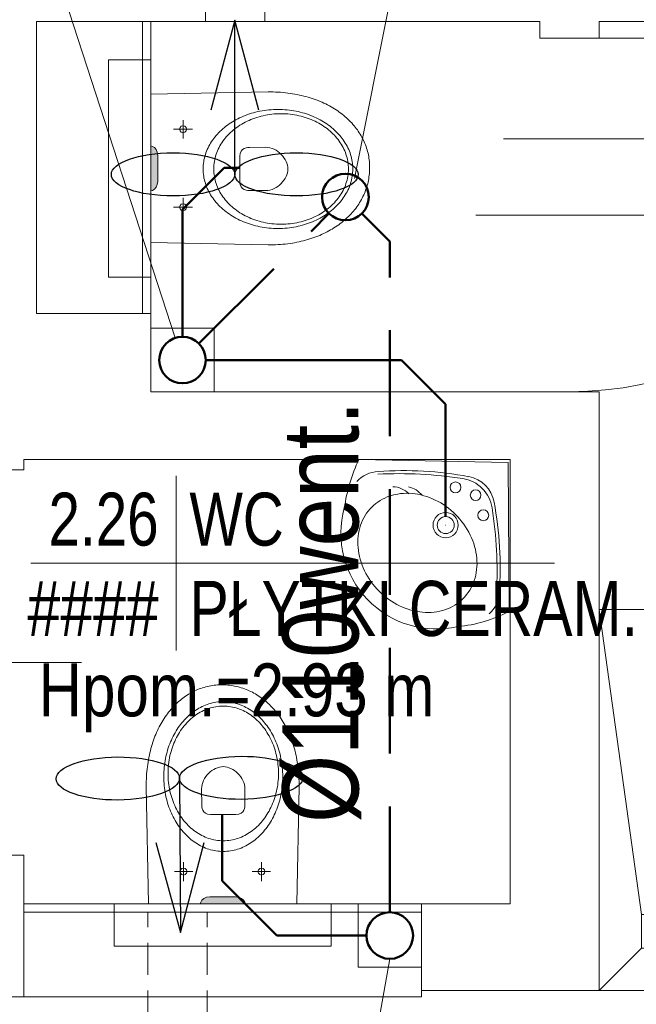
# Model space of a CAD drawing. Header units: millimetres. Extents: x -96593 to 66336, y -23969 to 7139.
# Tile 179 of 256: x -75103 to -74957, y -11415 to -11182. Entities that reach past the tile are written whole.
import ezdxf
from ezdxf.enums import TextEntityAlignment as Align

# ---------------------------------------------------------------- set-up
doc = ezdxf.new("R2010")
doc.units = ezdxf.units.MM
doc.linetypes.add('DASHED', pattern=[0.75, 0.5, -0.25])
for name, color, linetype, lineweight in [('BA_drz', 7, 'Continuous', 18), ('BA_KS_ist.', 34, 'Continuous', 50), ('BA_met', 7, 'Continuous', 18), ('BA_txs', 2, 'Continuous', 18), ('MM_KS_OPISY', 7, 'Continuous', 9), ('mm_went_opis', 7, 'Continuous', 15), ('PG_WIDOKOWE_CIENKIE', 1, 'Continuous', 18), ('PG_WYPOSAŻENIE', 1, 'Continuous', 18), ('PG_ŚCIANY_DZIAŁOWE', 3, 'Continuous', 18)]:
    doc.layers.add(name, color=color, linetype=linetype, lineweight=lineweight)
doc.styles.add('BIKTS', font='bikromsw.shx', dxfattribs={"width": 0.85})
doc.styles.add('ROMANS', font='bikromsw.shx', dxfattribs={"width": 0.8})
doc.styles.get("Standard").update_dxf_attribs({"font": 'arial.ttf'})

# ---------------------------------------------------------------- blocks, each defined once
blk = doc.blocks.new('dr1h901')
at = {"color": 0}
blk.add_line((-0.5, 0), (-0.5, 1), dxfattribs=at)
blk.add_line((0, 0.3622), (0, -0.2655))
blk.add_arc((-0.5, 0), 1, 0, 90, dxfattribs=at)
blk = doc.blocks.new('bikmet')
blk.add_line((0, 1.65), (0, -1.65))
at = {"style": 'ROMANS', "width": 0.8}
blk.add_attdef('NRPOM', text='', height=1, dxfattribs=at).set_placement((-0.333, 0.333), align=Align.RIGHT)
blk.add_attdef('NWAPOM', (0.25, 0.333), '', height=1, dxfattribs=at)
blk.add_attdef('PODLOGA', text='', height=1.042, dxfattribs=at).set_placement((0.25, -0.333), align=Align.TOP_LEFT)
blk = doc.blocks.new('Brodzik')
at = {"layer": 'PG_WYPOSAŻENIE'}
for p, q in [((333.92, -1785.25), (343.92, -1857.25)), ((413.92, -1857.25), (423.92, -1785.25)), ((413.92, -1857.25), (343.92, -1857.25)), ((343.92, -1857.25), (343.92, -1865.25)), ((348.92, -1857.25), (348.92, -1865.25)), ((353.92, -1857.25), (353.92, -1865.25)), ((358.92, -1857.25), (358.92, -1865.25)), ((363.92, -1857.25), (363.92, -1865.25)), ((368.92, -1857.25), (368.92, -1865.25)), ((373.92, -1857.25), (373.92, -1865.25)), ((378.92, -1857.25), (378.92, -1865.25)), ((383.92, -1857.25), (383.92, -1865.25)), ((388.92, -1857.25), (388.92, -1865.25)), ((393.92, -1857.25), (393.92, -1865.25)), ((398.92, -1857.25), (398.92, -1865.25)), ((403.92, -1857.25), (403.92, -1865.25)), ((408.92, -1857.25), (408.92, -1865.25)), ((413.92, -1865.25), (413.92, -1857.25)), ((343.92, -1865.25), (333.92, -1875.25)), ((343.92, -1865.25), (413.92, -1865.25)), ((413.92, -1865.25), (423.92, -1875.25))]:
    blk.add_line(p, q, dxfattribs=at)
blk.add_lwpolyline([(333.92, -1785.25), (423.92, -1785.25), (423.92, -1875.25), (333.92, -1875.25)], close=True, dxfattribs=at)
blk = doc.blocks.new('A$Cd28b784c')
at = {"lineweight": 18, "transparency": 33554559}
h = blk.add_hatch(color=256, dxfattribs=at)
h.dxf.hatch_style = 1
h.paths.add_polyline_path([(18.54, 22.22), (18.43, 23), (18.14, 23.62), (17.75, 24.08), (17.31, 24.36), (16.9, 24.47), (16.9, 13.87), (17.31, 13.97), (17.75, 14.26), (18.14, 14.72), (18.43, 15.34), (18.54, 16.11)])
at = {"lineweight": 18}
for p, q in [((16.9, 44.83), (6.9, 44.83)), ((6.9, -6.49), (6.9, 44.83)), ((16.9, -6.49), (16.9, 44.83)), ((16.9, -6.49), (6.9, -6.49))]:
    blk.add_line(p, q, dxfattribs=at)
at = {"lineweight": 13}
for p, q in [((44.61, 37.25), (16.9, 36.7)), ((45.21, 37.25), (44.61, 37.25)), ((45.82, 37.23), (45.21, 37.25)), ((46.41, 37.21), (45.82, 37.23)), ((47, 37.18), (46.41, 37.21)), ((47.58, 37.15), (47, 37.18)), ((48.16, 37.1), (47.58, 37.15)), ((48.73, 37.04), (48.16, 37.1)), ((49.3, 36.97), (48.73, 37.04)), ((49.85, 36.9), (49.3, 36.97)), ((50.4, 36.82), (49.85, 36.9)), ((50.95, 36.72), (50.4, 36.82)), ((51.49, 36.62), (50.95, 36.72)), ((52.02, 36.51), (51.49, 36.62)), ((52.54, 36.4), (52.02, 36.51)), ((53.06, 36.27), (52.54, 36.4)), ((53.57, 36.14), (53.06, 36.27)), ((54.07, 36), (53.57, 36.14)), ((54.57, 35.85), (54.07, 36)), ((55.05, 35.69), (54.57, 35.85)), ((55.53, 35.53), (55.05, 35.69)), ((56.01, 35.36), (55.53, 35.53)), ((56.47, 35.18), (56.01, 35.36)), ((56.93, 34.99), (56.47, 35.18)), ((57.38, 34.8), (56.93, 34.99)), ((41.68, 32.46), (42.18, 32.58)), ((42.18, 32.58), (42.69, 32.69)), ((42.69, 32.69), (43.21, 32.78)), ((43.21, 32.78), (43.73, 32.87)), ((43.73, 32.87), (44.26, 32.94)), ((44.26, 32.94), (44.79, 33)), ((44.79, 33), (45.32, 33.04)), ((45.32, 33.04), (45.87, 33.08)), ((45.87, 33.08), (46.41, 33.1)), ((46.41, 33.1), (46.96, 33.1)), ((46.96, 33.1), (47.51, 33.1)), ((47.51, 33.1), (48.06, 33.08)), ((48.06, 33.08), (48.6, 33.04)), ((48.6, 33.04), (49.13, 33)), ((49.13, 33), (49.67, 32.94)), ((49.67, 32.94), (50.19, 32.87)), ((50.19, 32.87), (50.71, 32.78)), ((50.71, 32.78), (51.23, 32.69)), ((51.23, 32.69), (51.74, 32.58)), ((51.74, 32.58), (52.24, 32.46)), ((57.83, 34.6), (57.38, 34.8)), ((58.26, 34.39), (57.83, 34.6)), ((58.69, 34.17), (58.26, 34.39)), ((59.11, 33.95), (58.69, 34.17)), ((59.52, 33.72), (59.11, 33.95)), ((59.92, 33.49), (59.52, 33.72)), ((60.32, 33.25), (59.92, 33.49)), ((60.71, 33), (60.32, 33.25)), ((61.09, 32.75), (60.71, 33)), ((61.46, 32.49), (61.09, 32.75)), ((24.51, 30.6), (24.51, 26.24)), ((36.19, 30.19), (36.6, 30.43)), ((36.6, 30.43), (37.03, 30.67)), ((37.03, 30.67), (37.46, 30.89)), ((37.46, 30.89), (37.89, 31.11)), ((37.89, 31.11), (38.34, 31.31)), ((38.34, 31.31), (38.79, 31.51)), ((38.79, 31.51), (39.26, 31.7)), ((39.24, 30.09), (39.68, 30.31)), ((39.26, 31.7), (39.73, 31.87)), ((39.68, 30.31), (40.12, 30.52)), ((39.73, 31.87), (40.2, 32.03)), ((40.12, 30.52), (40.58, 30.71)), ((40.2, 32.03), (40.69, 32.19)), ((40.58, 30.71), (41.04, 30.9)), ((40.69, 32.19), (41.18, 32.33)), ((41.04, 30.9), (41.51, 31.07)), ((41.18, 32.33), (41.68, 32.46)), ((41.51, 31.07), (41.99, 31.23)), ((41.99, 31.23), (42.48, 31.37)), ((42.48, 31.37), (42.97, 31.51)), ((42.97, 31.51), (43.48, 31.63)), ((43.48, 31.63), (43.98, 31.74)), ((43.98, 31.74), (44.5, 31.83)), ((44.5, 31.83), (45.02, 31.91)), ((45.02, 31.91), (45.54, 31.98)), ((45.54, 31.98), (46.07, 32.03)), ((46.07, 32.03), (46.61, 32.07)), ((46.61, 32.07), (47.15, 32.09)), ((47.15, 32.09), (47.7, 32.1)), ((47.7, 32.1), (47.7, 32.09)), ((47.7, 32.1), (48.24, 32.09)), ((48.24, 32.09), (48.79, 32.07)), ((48.79, 32.07), (49.32, 32.03)), ((49.32, 32.03), (49.85, 31.98)), ((49.85, 31.98), (50.38, 31.91)), ((50.38, 31.91), (50.9, 31.83)), ((50.9, 31.83), (51.41, 31.74)), ((51.41, 31.74), (51.92, 31.63)), ((51.92, 31.63), (52.42, 31.51)), ((52.24, 32.46), (52.74, 32.33)), ((52.42, 31.51), (52.92, 31.37)), ((52.74, 32.33), (53.23, 32.19)), ((52.92, 31.37), (53.4, 31.23)), ((53.23, 32.19), (53.72, 32.03)), ((53.4, 31.23), (53.88, 31.07)), ((53.72, 32.03), (54.19, 31.87)), ((53.88, 31.07), (54.36, 30.9)), ((54.19, 31.87), (54.66, 31.7)), ((54.36, 30.9), (54.82, 30.71)), ((54.66, 31.7), (55.13, 31.51)), ((54.82, 30.71), (55.27, 30.52)), ((55.13, 31.51), (55.58, 31.31)), ((55.27, 30.52), (55.72, 30.31)), ((55.58, 31.31), (56.03, 31.11)), ((55.72, 30.31), (56.16, 30.09)), ((56.03, 31.11), (56.47, 30.89)), ((56.47, 30.89), (56.9, 30.67)), ((56.9, 30.67), (57.32, 30.43)), ((57.32, 30.43), (57.73, 30.19)), ((61.82, 32.22), (61.46, 32.49)), ((62.17, 31.95), (61.82, 32.22)), ((62.52, 31.68), (62.17, 31.95)), ((62.85, 31.39), (62.52, 31.68)), ((63.18, 31.11), (62.85, 31.39)), ((63.5, 30.81), (63.18, 31.11)), ((63.81, 30.51), (63.5, 30.81)), ((64.11, 30.21), (63.81, 30.51)), ((26.77, 28.42), (22.26, 28.42)), ((23.81, 28.83), (23.69, 28.42)), ((23.69, 28.42), (23.81, 28.01)), ((24.1, 29.13), (23.81, 28.83)), ((23.81, 28.01), (24.1, 27.71)), ((24.51, 29.24), (24.1, 29.13)), ((24.93, 29.13), (24.51, 29.24)), ((25.22, 28.83), (24.93, 29.13)), ((24.93, 27.71), (25.22, 28.01)), ((25.33, 28.42), (25.22, 28.83)), ((25.22, 28.01), (25.33, 28.42)), ((33.25, 27.92), (33.58, 28.23)), ((33.58, 28.23), (33.93, 28.53)), ((33.93, 28.53), (34.28, 28.83)), ((34.28, 28.83), (34.64, 29.12)), ((34.64, 29.12), (35.01, 29.4)), ((35.01, 29.4), (35.4, 29.67)), ((35.4, 29.67), (35.79, 29.93)), ((35.76, 27.66), (36.1, 27.96)), ((35.79, 29.93), (36.19, 30.19)), ((36.1, 27.96), (36.45, 28.27)), ((36.45, 28.27), (36.82, 28.56)), ((36.82, 28.56), (37.2, 28.84)), ((37.2, 28.84), (37.58, 29.11)), ((37.58, 29.11), (37.98, 29.37)), ((37.98, 29.37), (38.39, 29.62)), ((38.39, 29.62), (38.81, 29.86)), ((38.81, 29.86), (39.24, 30.09)), ((56.16, 30.09), (56.59, 29.86)), ((56.59, 29.86), (57, 29.62)), ((57, 29.62), (57.41, 29.37)), ((57.41, 29.37), (57.81, 29.11)), ((57.73, 30.19), (58.13, 29.93)), ((57.81, 29.11), (58.2, 28.84)), ((58.13, 29.93), (58.52, 29.67)), ((58.2, 28.84), (58.58, 28.56)), ((58.52, 29.67), (58.91, 29.4)), ((58.58, 28.56), (58.94, 28.27)), ((58.91, 29.4), (59.28, 29.12)), ((58.94, 28.27), (59.3, 27.96)), ((59.28, 29.12), (59.64, 28.83)), ((59.3, 27.96), (59.64, 27.66)), ((59.64, 28.83), (59.99, 28.53)), ((59.99, 28.53), (60.34, 28.23)), ((60.34, 28.23), (60.67, 27.92)), ((64.4, 29.9), (64.11, 30.21)), ((64.69, 29.58), (64.4, 29.9)), ((64.96, 29.26), (64.69, 29.58)), ((65.23, 28.94), (64.96, 29.26)), ((65.48, 28.61), (65.23, 28.94)), ((65.73, 28.28), (65.48, 28.61)), ((65.96, 27.94), (65.73, 28.28)), ((66.19, 27.6), (65.96, 27.94)), ((24.1, 27.71), (24.51, 27.6)), ((24.51, 27.6), (24.93, 27.71)), ((31.27, 25.53), (31.52, 25.89)), ((31.52, 25.89), (31.78, 26.25)), ((31.78, 26.25), (32.05, 26.59)), ((32.05, 26.59), (32.33, 26.93)), ((32.33, 26.93), (32.63, 27.27)), ((32.63, 27.27), (32.93, 27.6)), ((32.93, 27.6), (33.25, 27.92)), ((33.71, 25.25), (33.96, 25.62)), ((33.96, 25.62), (34.23, 25.98)), ((34.23, 25.98), (34.51, 26.33)), ((34.51, 26.33), (34.8, 26.67)), ((34.8, 26.67), (35.11, 27.01)), ((35.11, 27.01), (35.42, 27.34)), ((35.42, 27.34), (35.76, 27.66)), ((59.64, 27.66), (59.97, 27.34)), ((59.97, 27.34), (60.29, 27.01)), ((60.29, 27.01), (60.6, 26.67)), ((60.6, 26.67), (60.89, 26.33)), ((60.67, 27.92), (60.99, 27.6)), ((60.89, 26.33), (61.17, 25.98)), ((60.99, 27.6), (61.29, 27.27)), ((61.17, 25.98), (61.44, 25.62)), ((61.29, 27.27), (61.59, 26.93)), ((61.44, 25.62), (61.69, 25.25)), ((61.59, 26.93), (61.87, 26.59)), ((61.87, 26.59), (62.15, 26.25)), ((62.15, 26.25), (62.4, 25.89)), ((62.4, 25.89), (62.65, 25.53)), ((66.41, 27.25), (66.19, 27.6)), ((66.62, 26.9), (66.41, 27.25)), ((66.82, 26.54), (66.62, 26.9)), ((67, 26.19), (66.82, 26.54)), ((67.18, 25.82), (67, 26.19)), ((67.35, 25.46), (67.18, 25.82)), ((17.31, 24.36), (16.9, 24.47)), ((17.75, 24.08), (17.31, 24.36)), ((18.14, 23.62), (17.75, 24.08)), ((18.43, 23), (18.14, 23.62)), ((30.07, 23.24), (30.24, 23.63)), ((30.24, 23.63), (30.42, 24.02)), ((30.42, 24.02), (30.61, 24.41)), ((30.61, 24.41), (30.82, 24.79)), ((30.82, 24.79), (31.04, 25.16)), ((31.04, 25.16), (31.27, 25.53)), ((32.5, 22.91), (32.66, 23.32)), ((32.66, 23.32), (32.84, 23.72)), ((32.84, 23.72), (33.04, 24.11)), ((33.04, 24.11), (33.25, 24.5)), ((33.25, 24.5), (33.47, 24.88)), ((33.47, 24.88), (33.71, 25.25)), ((38.05, 22.73), (38.28, 23.27)), ((38.28, 23.27), (38.61, 23.65)), ((38.61, 23.65), (39, 23.9)), ((39, 23.9), (39.42, 24.05)), ((39.42, 24.05), (39.83, 24.12)), ((39.83, 24.12), (40.19, 24.14)), ((40.19, 24.14), (44.04, 24.15)), ((44.04, 24.15), (44.56, 24.12)), ((44.56, 24.12), (45.07, 24.03)), ((45.07, 24.03), (45.57, 23.88)), ((45.57, 23.88), (46.05, 23.68)), ((46.05, 23.68), (46.51, 23.44)), ((46.51, 23.44), (46.94, 23.16)), ((61.69, 25.25), (61.93, 24.88)), ((61.93, 24.88), (62.15, 24.5)), ((62.15, 24.5), (62.36, 24.11)), ((62.36, 24.11), (62.55, 23.72)), ((62.55, 23.72), (62.73, 23.32)), ((62.65, 25.53), (62.88, 25.16)), ((62.73, 23.32), (62.9, 22.91)), ((62.88, 25.16), (63.1, 24.79)), ((63.1, 24.79), (63.31, 24.41)), ((63.31, 24.41), (63.5, 24.02)), ((63.5, 24.02), (63.68, 23.63)), ((63.68, 23.63), (63.85, 23.24)), ((67.51, 25.09), (67.35, 25.46)), ((67.66, 24.71), (67.51, 25.09)), ((67.8, 24.34), (67.66, 24.71)), ((67.93, 23.96), (67.8, 24.34)), ((68.04, 23.57), (67.93, 23.96)), ((68.15, 23.19), (68.04, 23.57)), ((18.54, 22.22), (18.43, 23)), ((18.54, 16.11), (18.54, 22.22)), ((29.4, 20.77), (29.47, 21.19)), ((29.47, 21.19), (29.56, 21.61)), ((29.56, 21.61), (29.67, 22.02)), ((29.67, 22.02), (29.79, 22.43)), ((29.79, 22.43), (29.92, 22.84)), ((29.92, 22.84), (30.07, 23.24)), ((31.93, 20.81), (32.01, 21.24)), ((32.01, 21.24), (32.11, 21.66)), ((32.11, 21.66), (32.22, 22.09)), ((32.22, 22.09), (32.35, 22.5)), ((32.35, 22.5), (32.5, 22.91)), ((37.97, 22.03), (38.05, 22.73)), ((37.97, 19.27), (37.97, 22.03)), ((46.94, 23.16), (47.35, 22.84)), ((47.35, 22.84), (47.73, 22.48)), ((47.73, 22.48), (48.08, 22.1)), ((48.08, 22.1), (48.38, 21.7)), ((48.38, 21.7), (48.65, 21.28)), ((48.65, 21.28), (48.88, 20.84)), ((62.9, 22.91), (63.04, 22.5)), ((63.04, 22.5), (63.18, 22.09)), ((63.18, 22.09), (63.29, 21.66)), ((63.29, 21.66), (63.39, 21.24)), ((63.39, 21.24), (63.47, 20.81)), ((63.85, 23.24), (64, 22.84)), ((64, 22.84), (64.13, 22.43)), ((64.13, 22.43), (64.25, 22.02)), ((64.25, 22.02), (64.36, 21.61)), ((64.36, 21.61), (64.45, 21.19)), ((64.45, 21.19), (64.52, 20.77)), ((68.25, 22.8), (68.15, 23.19)), ((68.33, 22.4), (68.25, 22.8)), ((68.41, 22.01), (68.33, 22.4)), ((68.48, 21.61), (68.41, 22.01)), ((68.53, 21.21), (68.48, 21.61)), ((68.57, 20.81), (68.53, 21.21)), ((29.27, 19.48), (29.3, 19.91)), ((29.27, 19.04), (29.27, 19.48)), ((29.27, 18.6), (29.27, 19.04)), ((29.3, 19.91), (29.34, 20.34)), ((29.34, 20.34), (29.4, 20.77)), ((31.78, 19.04), (31.79, 19.49)), ((31.79, 18.59), (31.78, 19.04)), ((31.78, 19.04), (31.78, 19.03)), ((31.79, 19.49), (31.82, 19.93)), ((31.82, 19.93), (31.86, 20.37)), ((31.86, 20.37), (31.93, 20.81)), ((37.97, 16.04), (37.97, 19.27)), ((48.88, 20.84), (49.06, 20.4)), ((49.06, 20.4), (49.2, 19.94)), ((49.2, 19.94), (49.28, 19.49)), ((49.28, 19.49), (49.31, 19.04)), ((49.31, 19.04), (49.28, 18.59)), ((63.47, 20.81), (63.53, 20.37)), ((63.53, 20.37), (63.58, 19.93)), ((63.58, 19.93), (63.6, 19.49)), ((63.6, 19.49), (63.61, 19.04)), ((63.61, 19.04), (63.6, 18.59)), ((63.61, 19.04), (63.61, 19.03)), ((64.52, 20.77), (64.58, 20.34)), ((64.58, 20.34), (64.62, 19.91)), ((64.62, 19.91), (64.65, 19.48)), ((64.65, 19.48), (64.66, 19.04)), ((64.66, 19.04), (64.65, 18.6)), ((64.66, 19.04), (64.66, 19.03)), ((68.61, 20.4), (68.57, 20.81)), ((68.63, 19.99), (68.61, 20.4)), ((68.61, 18.35), (68.63, 18.76)), ((68.64, 19.58), (68.63, 19.99)), ((68.63, 18.76), (68.64, 19.17)), ((68.64, 19.17), (68.64, 19.58)), ((29.3, 18.17), (29.27, 18.6)), ((29.34, 17.74), (29.3, 18.17)), ((29.4, 17.31), (29.34, 17.74)), ((29.47, 16.89), (29.4, 17.31)), ((29.56, 16.47), (29.47, 16.89)), ((29.67, 16.06), (29.56, 16.47)), ((31.82, 18.15), (31.79, 18.59)), ((31.86, 17.71), (31.82, 18.15)), ((31.93, 17.27), (31.86, 17.71)), ((32.01, 16.84), (31.93, 17.27)), ((32.11, 16.41), (32.01, 16.84)), ((32.22, 15.99), (32.11, 16.41)), ((48.38, 16.38), (48.07, 15.97)), ((48.65, 16.8), (48.38, 16.38)), ((48.88, 17.24), (48.65, 16.8)), ((49.06, 17.69), (48.88, 17.24)), ((49.2, 18.14), (49.06, 17.69)), ((49.28, 18.59), (49.2, 18.14)), ((63.29, 16.41), (63.18, 15.99)), ((63.39, 16.84), (63.29, 16.41)), ((63.47, 17.27), (63.39, 16.84)), ((63.53, 17.71), (63.47, 17.27)), ((63.58, 18.15), (63.53, 17.71)), ((63.6, 18.59), (63.58, 18.15)), ((64.36, 16.47), (64.25, 16.06)), ((64.45, 16.89), (64.36, 16.47)), ((64.52, 17.31), (64.45, 16.89)), ((64.58, 17.74), (64.52, 17.31)), ((64.62, 18.17), (64.58, 17.74)), ((64.65, 18.6), (64.62, 18.17)), ((68.26, 15.94), (68.34, 16.34)), ((68.34, 16.34), (68.42, 16.73)), ((68.42, 16.73), (68.48, 17.14)), ((68.48, 17.14), (68.53, 17.54)), ((68.53, 17.54), (68.58, 17.94)), ((68.58, 17.94), (68.61, 18.35)), ((17.31, 13.97), (16.9, 13.87)), ((17.75, 14.26), (17.31, 13.97)), ((18.14, 14.72), (17.75, 14.26)), ((18.43, 15.34), (18.14, 14.72)), ((18.54, 16.11), (18.43, 15.34)), ((29.79, 15.65), (29.67, 16.06)), ((29.92, 15.24), (29.79, 15.65)), ((30.07, 14.84), (29.92, 15.24)), ((30.24, 14.44), (30.07, 14.84)), ((30.42, 14.05), (30.24, 14.44)), ((30.61, 13.67), (30.42, 14.05)), ((32.35, 15.57), (32.22, 15.99)), ((32.5, 15.16), (32.35, 15.57)), ((32.66, 14.76), (32.5, 15.16)), ((32.84, 14.36), (32.66, 14.76)), ((33.04, 13.96), (32.84, 14.36)), ((33.25, 13.58), (33.04, 13.96)), ((38.05, 15.34), (37.97, 16.04)), ((37.97, 16.04), (37.97, 16.04)), ((38.28, 14.8), (38.05, 15.34)), ((38.61, 14.42), (38.28, 14.8)), ((39, 14.17), (38.61, 14.42)), ((39.41, 14.02), (39, 14.17)), ((39.82, 13.95), (39.41, 14.02)), ((44.54, 13.96), (44.01, 13.93)), ((45.05, 14.05), (44.54, 13.96)), ((45.55, 14.2), (45.05, 14.05)), ((46.04, 14.39), (45.55, 14.2)), ((46.5, 14.64), (46.04, 14.39)), ((46.93, 14.92), (46.5, 14.64)), ((47.34, 15.24), (46.93, 14.92)), ((47.72, 15.59), (47.34, 15.24)), ((48.07, 15.97), (47.72, 15.59)), ((62.36, 13.96), (62.15, 13.58)), ((62.55, 14.36), (62.36, 13.96)), ((62.73, 14.76), (62.55, 14.36)), ((62.9, 15.16), (62.73, 14.76)), ((63.04, 15.57), (62.9, 15.16)), ((63.18, 15.99), (63.04, 15.57)), ((63.5, 14.05), (63.31, 13.67)), ((63.68, 14.44), (63.5, 14.05)), ((63.85, 14.84), (63.68, 14.44)), ((64, 15.24), (63.85, 14.84)), ((64.13, 15.65), (64, 15.24)), ((64.25, 16.06), (64.13, 15.65)), ((67.55, 13.63), (67.69, 14.01)), ((67.69, 14.01), (67.82, 14.39)), ((67.82, 14.39), (67.95, 14.77)), ((67.95, 14.77), (68.06, 15.16)), ((68.06, 15.16), (68.17, 15.55)), ((68.17, 15.55), (68.26, 15.94)), ((24.51, 12.19), (24.51, 7.83)), ((30.82, 13.29), (30.61, 13.67)), ((31.04, 12.92), (30.82, 13.29)), ((31.27, 12.55), (31.04, 12.92)), ((31.52, 12.19), (31.27, 12.55)), ((31.78, 11.83), (31.52, 12.19)), ((32.05, 11.48), (31.78, 11.83)), ((33.47, 13.2), (33.25, 13.58)), ((33.71, 12.82), (33.47, 13.2)), ((33.96, 12.46), (33.71, 12.82)), ((34.23, 12.1), (33.96, 12.46)), ((34.51, 11.75), (34.23, 12.1)), ((34.8, 11.4), (34.51, 11.75)), ((40.17, 13.93), (39.82, 13.95)), ((44.01, 13.93), (40.17, 13.93)), ((60.89, 11.75), (60.6, 11.4)), ((61.17, 12.1), (60.89, 11.75)), ((61.44, 12.46), (61.17, 12.1)), ((61.69, 12.82), (61.44, 12.46)), ((61.93, 13.2), (61.69, 12.82)), ((62.15, 11.83), (61.87, 11.48)), ((62.15, 13.58), (61.93, 13.2)), ((62.4, 12.19), (62.15, 11.83)), ((62.65, 12.55), (62.4, 12.19)), ((62.88, 12.92), (62.65, 12.55)), ((63.1, 13.29), (62.88, 12.92)), ((63.31, 13.67), (63.1, 13.29)), ((66.48, 11.44), (66.68, 11.8)), ((66.68, 11.8), (66.88, 12.16)), ((66.88, 12.16), (67.06, 12.52)), ((67.06, 12.52), (67.23, 12.89)), ((67.23, 12.89), (67.39, 13.26)), ((67.39, 13.26), (67.55, 13.63)), ((26.77, 10.01), (22.26, 10.01)), ((23.81, 10.42), (23.69, 10.01)), ((23.69, 10.01), (23.81, 9.6)), ((24.1, 10.72), (23.81, 10.42)), ((23.81, 9.6), (24.1, 9.3)), ((24.51, 10.83), (24.1, 10.72)), ((24.93, 10.72), (24.51, 10.83)), ((25.22, 10.42), (24.93, 10.72)), ((24.93, 9.3), (25.22, 9.6)), ((25.33, 10.01), (25.22, 10.42)), ((25.22, 9.6), (25.33, 10.01)), ((32.33, 11.14), (32.05, 11.48)), ((32.63, 10.81), (32.33, 11.14)), ((32.93, 10.48), (32.63, 10.81)), ((33.25, 10.16), (32.93, 10.48)), ((33.58, 9.85), (33.25, 10.16)), ((33.93, 9.54), (33.58, 9.85)), ((34.28, 9.25), (33.93, 9.54)), ((35.11, 11.07), (34.8, 11.4)), ((35.42, 10.74), (35.11, 11.07)), ((35.76, 10.42), (35.42, 10.74)), ((36.1, 10.11), (35.76, 10.42)), ((36.45, 9.81), (36.1, 10.11)), ((36.82, 9.52), (36.45, 9.81)), ((37.2, 9.24), (36.82, 9.52)), ((58.58, 9.52), (58.2, 9.24)), ((58.94, 9.81), (58.58, 9.52)), ((59.3, 10.11), (58.94, 9.81)), ((59.64, 10.42), (59.3, 10.11)), ((59.97, 10.74), (59.64, 10.42)), ((59.99, 9.54), (59.64, 9.25)), ((60.29, 11.07), (59.97, 10.74)), ((60.34, 9.85), (59.99, 9.54)), ((60.6, 11.4), (60.29, 11.07)), ((60.67, 10.16), (60.34, 9.85)), ((60.99, 10.48), (60.67, 10.16)), ((61.29, 10.81), (60.99, 10.48)), ((61.59, 11.14), (61.29, 10.81)), ((61.87, 11.48), (61.59, 11.14)), ((64.82, 9.08), (65.08, 9.4)), ((65.08, 9.4), (65.34, 9.73)), ((65.34, 9.73), (65.59, 10.07)), ((65.59, 10.07), (65.82, 10.4)), ((65.82, 10.4), (66.05, 10.75)), ((66.05, 10.75), (66.27, 11.09)), ((66.27, 11.09), (66.48, 11.44)), ((24.1, 9.3), (24.51, 9.19)), ((24.51, 9.19), (24.93, 9.3)), ((34.64, 8.96), (34.28, 9.25)), ((35.01, 8.68), (34.64, 8.96)), ((35.4, 8.41), (35.01, 8.68)), ((35.79, 8.14), (35.4, 8.41)), ((36.19, 7.89), (35.79, 8.14)), ((36.6, 7.65), (36.19, 7.89)), ((37.03, 7.41), (36.6, 7.65)), ((37.46, 7.19), (37.03, 7.41)), ((37.58, 8.97), (37.2, 9.24)), ((37.89, 6.97), (37.46, 7.19)), ((37.98, 8.71), (37.58, 8.97)), ((38.39, 8.46), (37.98, 8.71)), ((38.81, 8.21), (38.39, 8.46)), ((39.24, 7.99), (38.81, 8.21)), ((39.68, 7.77), (39.24, 7.99)), ((40.12, 7.56), (39.68, 7.77)), ((40.58, 7.36), (40.12, 7.56)), ((41.04, 7.18), (40.58, 7.36)), ((41.51, 7.01), (41.04, 7.18)), ((41.99, 6.85), (41.51, 7.01)), ((53.88, 7.01), (53.4, 6.85)), ((54.36, 7.18), (53.88, 7.01)), ((54.82, 7.36), (54.36, 7.18)), ((55.27, 7.56), (54.82, 7.36)), ((55.72, 7.77), (55.27, 7.56)), ((56.16, 7.99), (55.72, 7.77)), ((56.47, 7.19), (56.03, 6.97)), ((56.59, 8.21), (56.16, 7.99)), ((56.9, 7.41), (56.47, 7.19)), ((57, 8.46), (56.59, 8.21)), ((57.32, 7.65), (56.9, 7.41)), ((57.41, 8.71), (57, 8.46)), ((57.73, 7.89), (57.32, 7.65)), ((57.81, 8.97), (57.41, 8.71)), ((58.13, 8.14), (57.73, 7.89)), ((58.2, 9.24), (57.81, 8.97)), ((58.52, 8.41), (58.13, 8.14)), ((58.91, 8.68), (58.52, 8.41)), ((59.28, 8.96), (58.91, 8.68)), ((59.64, 9.25), (59.28, 8.96)), ((62.71, 6.95), (63.04, 7.24)), ((63.04, 7.24), (63.36, 7.53)), ((63.36, 7.53), (63.67, 7.83)), ((63.67, 7.83), (63.97, 8.14)), ((63.97, 8.14), (64.26, 8.45)), ((64.26, 8.45), (64.54, 8.76)), ((64.54, 8.76), (64.82, 9.08)), ((38.34, 6.76), (37.89, 6.97)), ((38.79, 6.57), (38.34, 6.76)), ((39.26, 6.38), (38.79, 6.57)), ((39.73, 6.21), (39.26, 6.38)), ((40.2, 6.04), (39.73, 6.21)), ((40.69, 5.89), (40.2, 6.04)), ((41.18, 5.75), (40.69, 5.89)), ((41.68, 5.62), (41.18, 5.75)), ((42.18, 5.5), (41.68, 5.62)), ((42.48, 6.7), (41.99, 6.85)), ((42.69, 5.39), (42.18, 5.5)), ((42.97, 6.57), (42.48, 6.7)), ((43.21, 5.29), (42.69, 5.39)), ((43.48, 6.45), (42.97, 6.57)), ((43.73, 5.21), (43.21, 5.29)), ((43.98, 6.34), (43.48, 6.45)), ((44.26, 5.14), (43.73, 5.21)), ((44.5, 6.25), (43.98, 6.34)), ((44.79, 5.08), (44.26, 5.14)), ((45.02, 6.17), (44.5, 6.25)), ((45.32, 5.03), (44.79, 5.08)), ((45.54, 6.1), (45.02, 6.17)), ((45.87, 5), (45.32, 5.03)), ((46.07, 6.05), (45.54, 6.1)), ((46.41, 4.98), (45.87, 5)), ((46.61, 6.01), (46.07, 6.05)), ((46.96, 4.98), (46.41, 4.98)), ((47.15, 5.99), (46.61, 6.01)), ((47.51, 4.98), (46.96, 4.98)), ((46.96, 4.98), (46.96, 4.97)), ((47.7, 5.98), (47.15, 5.99)), ((48.06, 5), (47.51, 4.98)), ((48.24, 5.99), (47.7, 5.98)), ((47.7, 5.98), (47.7, 5.97)), ((48.6, 5.03), (48.06, 5)), ((48.79, 6.01), (48.24, 5.99)), ((49.13, 5.08), (48.6, 5.03)), ((49.32, 6.05), (48.79, 6.01)), ((49.67, 5.14), (49.13, 5.08)), ((49.85, 6.1), (49.32, 6.05)), ((50.19, 5.21), (49.67, 5.14)), ((50.38, 6.17), (49.85, 6.1)), ((50.71, 5.29), (50.19, 5.21)), ((50.9, 6.25), (50.38, 6.17)), ((51.23, 5.39), (50.71, 5.29)), ((51.41, 6.34), (50.9, 6.25)), ((51.74, 5.5), (51.23, 5.39)), ((51.92, 6.45), (51.41, 6.34)), ((52.24, 5.62), (51.74, 5.5)), ((52.42, 6.57), (51.92, 6.45)), ((52.74, 5.75), (52.24, 5.62)), ((52.92, 6.7), (52.42, 6.57)), ((53.23, 5.89), (52.74, 5.75)), ((53.4, 6.85), (52.92, 6.7)), ((53.72, 6.04), (53.23, 5.89)), ((54.19, 6.21), (53.72, 6.04)), ((54.66, 6.38), (54.19, 6.21)), ((55.13, 6.57), (54.66, 6.38)), ((55.58, 6.76), (55.13, 6.57)), ((56.03, 6.97), (55.58, 6.76)), ((59.4, 4.62), (59.8, 4.85)), ((59.8, 4.85), (60.2, 5.09)), ((60.2, 5.09), (60.58, 5.34)), ((60.58, 5.34), (60.96, 5.59)), ((60.96, 5.59), (61.32, 5.85)), ((61.32, 5.85), (61.68, 6.12)), ((61.68, 6.12), (62.04, 6.39)), ((62.04, 6.39), (62.38, 6.67)), ((62.38, 6.67), (62.71, 6.95)), ((53.5, 2.2), (54, 2.35)), ((54, 2.35), (54.49, 2.49)), ((54.49, 2.49), (54.97, 2.65)), ((54.97, 2.65), (55.45, 2.81)), ((55.45, 2.81), (55.92, 2.99)), ((55.92, 2.99), (56.38, 3.17)), ((56.38, 3.17), (56.84, 3.35)), ((56.84, 3.35), (57.28, 3.55)), ((57.28, 3.55), (57.72, 3.75)), ((57.72, 3.75), (58.15, 3.95)), ((58.15, 3.95), (58.58, 4.17)), ((58.58, 4.17), (58.99, 4.39)), ((58.99, 4.39), (59.4, 4.62)), ((16.89, 1.65), (44.61, 1.1)), ((44.61, 1.1), (45.21, 1.1)), ((45.21, 1.1), (45.81, 1.11)), ((45.81, 1.11), (46.4, 1.13)), ((46.4, 1.13), (46.99, 1.16)), ((46.99, 1.16), (47.56, 1.2)), ((47.56, 1.2), (48.14, 1.25)), ((48.14, 1.25), (48.7, 1.3)), ((48.7, 1.3), (49.26, 1.37)), ((49.26, 1.37), (49.82, 1.44)), ((49.82, 1.44), (50.36, 1.53)), ((50.36, 1.53), (50.9, 1.62)), ((50.9, 1.62), (51.44, 1.72)), ((51.44, 1.72), (51.96, 1.83)), ((51.96, 1.83), (52.48, 1.95)), ((52.48, 1.95), (52.99, 2.07)), ((52.99, 2.07), (53.5, 2.2))]:
    blk.add_line(p, q, dxfattribs=at)
blk = doc.blocks.new('A$C0BF52A99')
for p, q in [((0, 0), (-0.0168, 0.8399)), ((0.353, 0.8299), (0.3386, 0.8246)), ((0.3677, 0.8345), (0.353, 0.8299)), ((0.3828, 0.8382), (0.3677, 0.8345)), ((0.3982, 0.8412), (0.3828, 0.8382)), ((0.4138, 0.8433), (0.3982, 0.8412)), ((0.4297, 0.8447), (0.4138, 0.8433)), ((0.4458, 0.8453), (0.4297, 0.8447)), ((0.462, 0.845), (0.4458, 0.8453)), ((0.4783, 0.844), (0.462, 0.845)), ((0.4947, 0.8421), (0.4783, 0.844)), ((0.5112, 0.8395), (0.4947, 0.8421)), ((0.5276, 0.836), (0.5112, 0.8395)), ((0.5439, 0.8318), (0.5276, 0.836)), ((0.5602, 0.8268), (0.5439, 0.8318)), ((0.2621, 0.7775), (0.2512, 0.7672)), ((0.2735, 0.7871), (0.2621, 0.7775)), ((0.2855, 0.796), (0.2735, 0.7871)), ((0.2981, 0.8042), (0.2855, 0.796)), ((0.3111, 0.8118), (0.2981, 0.8042)), ((0.3246, 0.8186), (0.3111, 0.8118)), ((0.3386, 0.8246), (0.3246, 0.8186)), ((0.5764, 0.821), (0.5602, 0.8268)), ((0.5924, 0.8145), (0.5764, 0.821)), ((0.6082, 0.8073), (0.5924, 0.8145)), ((0.6237, 0.7993), (0.6082, 0.8073)), ((0.639, 0.7907), (0.6237, 0.7993)), ((0.654, 0.7813), (0.639, 0.7907)), ((0.6686, 0.7714), (0.654, 0.7813)), ((0.2142, 0.7204), (0.2067, 0.7073)), ((0.2225, 0.7329), (0.2142, 0.7204)), ((0.2314, 0.7449), (0.2225, 0.7329)), ((0.241, 0.7564), (0.2314, 0.7449)), ((0.2512, 0.7672), (0.241, 0.7564)), ((0.6828, 0.7607), (0.6686, 0.7714)), ((0.6966, 0.7495), (0.6828, 0.7607)), ((0.7099, 0.7377), (0.6966, 0.7495)), ((0.7228, 0.7254), (0.7099, 0.7377)), ((0.7351, 0.7125), (0.7228, 0.7254)), ((0.1885, 0.6655), (0.184, 0.6507)), ((0.1938, 0.6799), (0.1885, 0.6655)), ((0.1999, 0.6938), (0.1938, 0.6799)), ((0.2067, 0.7073), (0.1999, 0.6938)), ((0.7469, 0.6992), (0.7351, 0.7125)), ((0.7581, 0.6854), (0.7469, 0.6992)), ((0.7687, 0.6712), (0.7581, 0.6854)), ((0.7787, 0.6566), (0.7687, 0.6712)), ((0.1773, 0.6203), (0.1751, 0.6046)), ((0.1803, 0.6357), (0.1773, 0.6203)), ((0.184, 0.6507), (0.1803, 0.6357)), ((0.788, 0.6416), (0.7787, 0.6566)), ((0.7967, 0.6264), (0.788, 0.6416)), ((0.8046, 0.6108), (0.7967, 0.6264)), ((0.8119, 0.595), (0.8046, 0.6108)), ((0.1738, 0.5887), (0.1732, 0.5727)), ((0.1732, 0.5727), (0.1734, 0.5565)), ((0.1734, 0.5565), (0.1745, 0.5401)), ((0.1751, 0.6046), (0.1738, 0.5887)), ((0.8184, 0.579), (0.8119, 0.595)), ((0.8242, 0.5629), (0.8184, 0.579)), ((0.8292, 0.5466), (0.8242, 0.5629)), ((0.1745, 0.5401), (0.1763, 0.5237)), ((0.1763, 0.5237), (0.179, 0.5073)), ((0.179, 0.5073), (0.1824, 0.4909)), ((0.8334, 0.5302), (0.8292, 0.5466)), ((0.8368, 0.5138), (0.8334, 0.5302)), ((0.8395, 0.4974), (0.8368, 0.5138)), ((0.1824, 0.4909), (0.1867, 0.4745)), ((0.1867, 0.4745), (0.1917, 0.4582)), ((0.1917, 0.4582), (0.1974, 0.4421)), ((0.8413, 0.481), (0.8395, 0.4974)), ((0.8424, 0.4646), (0.8413, 0.481)), ((0.8421, 0.4324), (0.8426, 0.4484)), ((0.8426, 0.4484), (0.8424, 0.4646)), ((0.1974, 0.4421), (0.2039, 0.4261)), ((0.2039, 0.4261), (0.2112, 0.4103)), ((0.2112, 0.4103), (0.2191, 0.3947)), ((0.2191, 0.3947), (0.2278, 0.3795)), ((0.8356, 0.3855), (0.8385, 0.4008)), ((0.8385, 0.4008), (0.8407, 0.4165)), ((0.8407, 0.4165), (0.8421, 0.4324)), ((0.2278, 0.3795), (0.2371, 0.3645)), ((0.2371, 0.3645), (0.2471, 0.3499)), ((0.2471, 0.3499), (0.2577, 0.3357)), ((0.2577, 0.3357), (0.2689, 0.3219)), ((0.8159, 0.3273), (0.822, 0.3412)), ((0.822, 0.3412), (0.8273, 0.3556)), ((0.8273, 0.3556), (0.8318, 0.3704)), ((0.8318, 0.3704), (0.8356, 0.3855)), ((0.2689, 0.3219), (0.2807, 0.3086)), ((0.2807, 0.3086), (0.2931, 0.2957)), ((0.2931, 0.2957), (0.3059, 0.2834)), ((0.3059, 0.2834), (0.3193, 0.2716)), ((0.7844, 0.2762), (0.7934, 0.2882)), ((0.7934, 0.2882), (0.8016, 0.3007)), ((0.8016, 0.3007), (0.8091, 0.3138)), ((0.8091, 0.3138), (0.8159, 0.3273)), ((0.3193, 0.2716), (0.3331, 0.2604)), ((0.3331, 0.2604), (0.3473, 0.2498)), ((0.3473, 0.2498), (0.3619, 0.2398)), ((0.3619, 0.2398), (0.3768, 0.2304)), ((0.3768, 0.2304), (0.3921, 0.2218)), ((0.3921, 0.2218), (0.4077, 0.2138)), ((0.7178, 0.2169), (0.7303, 0.2251)), ((0.7303, 0.2251), (0.7423, 0.234)), ((0.7423, 0.234), (0.7538, 0.2436)), ((0.7538, 0.2436), (0.7646, 0.2539)), ((0.7646, 0.2539), (0.7748, 0.2647)), ((0.7748, 0.2647), (0.7844, 0.2762)), ((0.4077, 0.2138), (0.4234, 0.2066)), ((0.4234, 0.2066), (0.4394, 0.2001)), ((0.4394, 0.2001), (0.4556, 0.1943)), ((0.4556, 0.1943), (0.4719, 0.1893)), ((0.4719, 0.1893), (0.4883, 0.1851)), ((0.4883, 0.1851), (0.5047, 0.1816)), ((0.5047, 0.1816), (0.5211, 0.179)), ((0.5211, 0.179), (0.5375, 0.1771)), ((0.5375, 0.1771), (0.5538, 0.1761)), ((0.5538, 0.1761), (0.57, 0.1758)), ((0.57, 0.1758), (0.5861, 0.1764)), ((0.5861, 0.1764), (0.602, 0.1778)), ((0.602, 0.1778), (0.6176, 0.1799)), ((0.6176, 0.1799), (0.633, 0.1829)), ((0.633, 0.1829), (0.6481, 0.1866)), ((0.6481, 0.1866), (0.6628, 0.1912)), ((0.6628, 0.1912), (0.6772, 0.1965)), ((0.6772, 0.1965), (0.6912, 0.2025)), ((0.6912, 0.2025), (0.7047, 0.2093)), ((0.7047, 0.2093), (0.7178, 0.2169)), ((0.8364, -0.004), (0, 0))]:
    blk.add_line(p, q)
for centre, radius in [((0.3519, 0.3519), 0.0707), ((0.352, 0.3517), 0.0477), ((0.352, 0.3517), 0.000196), ((0.1405, 0.2966), 0.0306), ((0.1838, 0.1837), 0.03), ((0.2966, 0.1405), 0.0306)]:
    blk.add_circle(centre, radius)
for centre, radius, start, end in [((0.3973, 0.4026), 0.5377, 347.2143, 105.254), ((0.4144, -0.1059), 1.0394, 98.773, 114.5042), ((0.2125, 0.7282), 0.161, 130.605, 178.8113), ((1.9755, 0.5838), 1.9296, 175.6107, 190.7932), ((2.4012, 0.6169), 2.3381, 177.1704, 188.8836), ((0.2667, 0.6521), 0.1302, 181.8157, 226.2147), ((0.2862, 0.601), 0.1552, 195.4039, 228.9081), ((0.1516, 0.3555), 0.7734, 332.3017, 354.6638), ((0.2541, 0.2541), 0.177, 190.2986, 259.7014), ((0.2694, 0.2787), 0.1797, 187.3205, 227.0924), ((0.2787, 0.2694), 0.1797, 222.9076, 262.6795), ((0.5838, 1.9755), 1.9296, 259.2068, 274.3893), ((0.6169, 2.4012), 2.3381, 261.1164, 272.8296), ((0.7282, 0.2125), 0.161, 271.1887, 319.395)]:
    blk.add_arc(centre, radius, start, end)
blk = doc.blocks.new('A$C6458b610')
at = {"layer": 'mm_went_opis', "color": 40, "lineweight": 30, "true_color": 0xf8d731}
for points in [[(34.89, 20.29), (29.19, 41.54), (23.49, 20.29)], [(29.19, 5.09), (29.19, 41.54)]]:
    blk.add_lwpolyline(points, dxfattribs=at)
for centre in [(14.59, 5.09), (43.78, 5.09)]:
    blk.add_ellipse(centre, major_axis=(-14.59, 0), ratio=0.348878, dxfattribs=at)
blk = doc.blocks.new('A$C5DA075D8')
at = {"layer": 'BA_met', "color": 252}
for points in [[(1655.22, 1019.02), (1891.83, 1019.02)], [(1543.51, 918.73), (1667.31, 918.73)]]:
    blk.add_lwpolyline(points, dxfattribs=at)
at = {"layer": 'mm_went_opis', "color": 252, "linetype": 'DASHED', "lineweight": 15, "ltscale": 15}
for p, q in [((1584.79, 1380.5), (1584.79, 1046.76)), ((1598.79, 1380.5), (1598.79, 1046.76)), ((1571.16, 799), (1571.16, 836.26)), ((1585.16, 799), (1585.16, 836.26))]:
    blk.add_line(p, q, dxfattribs=at)
at = {"layer": 'PG_WYPOSAŻENIE', "color": 252, "lineweight": 18}
for points in [[(1569.84, 977.76), (1569.84, 1046.76)], [(1571.84, 977.76), (1571.84, 1046.76)], [(1635.84, 838.26), (1541.84, 838.26)], [(1635.84, 836.26), (1541.84, 836.26)]]:
    blk.add_lwpolyline(points, dxfattribs=at)
at = {"layer": 'PG_ŚCIANY_DZIAŁOWE', "color": 252}
for points in [[(2017.84, 1046.76), (1677.84, 1046.76), (1677.84, 1042.76), (1663.84, 1042.76), (1663.84, 1046.76), (1544.84, 1046.76), (1544.84, 977.76), (1571.84, 977.76), (1571.84, 959.24), (1677.84, 959.24), (1677.84, 817.76), (1635.84, 817.76), (1635.84, 838.26), (1656.84, 838.26), (1656.84, 943.26), (1541.84, 943.26), (1541.84, 940.76), (1527.84, 940.76), (1527.84, 1048.76), (1522.34, 1048.76), (1522.34, 1060.76)], [(1527.84, 816.26), (1527.84, 796.26), (1529.84, 796.26), (1529.84, 758.76), (1543.84, 758.76), (1543.84, 773.76), (1595.84, 773.76), (1595.84, 800.76), (1831.84, 800.76), (1831.84, 817.76), (1635.84, 817.76), (1635.84, 816.26), (1527.84, 816.26)]]:
    blk.add_lwpolyline(points, dxfattribs=at)
blk.add_lwpolyline([(1527.84, 849.75), (1541.84, 849.75), (1541.84, 816.26), (1527.84, 816.26)], close=True, dxfattribs=at)
at = {"color": 252}
blk.add_blockref('A$C6458b610', (1562.51, 1005.51), dxfattribs=at)
at = {"color": 252, "rotation": 180.3137587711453}
blk.add_blockref('A$C6458b610', (1607.8, 873.19), dxfattribs=at)
at = {"layer": 'BA_drz', "color": 252}
for p, xscale, yscale, zscale, rotation in [((1670.84, 1001), 83.51953472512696, 83.51953472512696, -83.51953472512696, 270), ((1534.25, 895.26), -80, 79.99999999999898, -80, 90)]:
    blk.add_blockref('dr1h901', p, dxfattribs=dict(at, xscale=xscale, yscale=yscale, zscale=zscale, rotation=rotation))
at = {"layer": 'BA_met', "color": 252}
ref = blk.add_blockref('bikmet', (1577.86, 918.73), dxfattribs=dict(at, xscale=12.5, yscale=12.5, zscale=12.5))
ref.add_attrib('NRPOM', ' 2.26', dxfattribs={"layer": '0', "height": 12.5, "style": 'ROMANS', "width": 0.8}).set_placement((1573.69, 922.89), align=Align.RIGHT)
ref.add_attrib('NWAPOM', 'WC', (1580.99, 922.89), dxfattribs={"layer": '0', "height": 12.5, "style": 'ROMANS', "width": 0.8})
ref.add_attrib('RAREA', '####', dxfattribs={"layer": '0', "height": 13.021, "style": 'ROMANS', "width": 0.8}).set_placement((1573.69, 914.56), align=Align.TOP_RIGHT)
ref.add_attrib('PODLOGA', 'PŁYTKI CERAM.', dxfattribs={"layer": '0', "height": 13.0208, "style": 'ROMANS', "width": 0.8}).set_placement((1580.99, 914.56), align=Align.TOP_LEFT)
at = {"layer": 'PG_WIDOKOWE_CIENKIE', "color": 252, "lineweight": 30}
for name, p in [('A$Cd28b784c', (1554.95, 992.85)), ('Brodzik', (1343.93, 2693.01))]:
    blk.add_blockref(name, p, dxfattribs=at)
at = {"layer": 'PG_WIDOKOWE_CIENKIE', "color": 252, "xscale": -42.0964889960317, "yscale": 42.0964889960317, "zscale": 42.0964889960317, "rotation": 90}
blk.add_blockref('A$C0BF52A99', (1656.37, 942.55), dxfattribs=at)
at = {"layer": 'PG_WIDOKOWE_CIENKIE', "color": 252, "lineweight": 30, "rotation": 89.99999999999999}
blk.add_blockref('A$Cd28b784c', (1608.01, 821.36), dxfattribs=at)
at = {"layer": 'BA_txs', "color": 252, "style": 'BIKTS', "width": 0.85}
blk.add_text('Hpom.=2.93 m', height=12.5, dxfattribs=at).set_placement((1545.32, 882.55))

msp = doc.modelspace()

# ---------------------------------------------------------------- linework, layer by layer
at = {"layer": 'BA_KS_ist.', "color": 30, "linetype": 'Continuous', "ltscale": 25}
for p, q in [((-75054.17, -11216.96), (-75064.01, -11226.8)), ((-75050.44, -11216.96), (-75054.17, -11216.96)), ((-75064.01, -11256.84), (-75064.01, -11226.8)), ((-75058.51, -11262.34), (-75012.23, -11262.34)), ((-75001.79, -11272.78), (-75012.23, -11262.34)), ((-75001.79, -11299.34), (-75001.79, -11272.78)), ((-75054.61, -11369.75), (-75054.61, -11385.4)), ((-75054.61, -11385.4), (-75041.69, -11398.32)), ((-75020.51, -11398.32), (-75041.69, -11398.32))]:
    msp.add_line(p, q, dxfattribs=at)
at = {"layer": 'BA_KS_ist.', "linetype": 'DASHED', "ltscale": 50}
for p, q in [((-75060.12, -11258.45), (-75029.38, -11227.71)), ((-75021.6, -11227.71), (-75015.01, -11234.3)), ((-75015.01, -11392.82), (-75015.01, -11234.3))]:
    msp.add_line(p, q, dxfattribs=at)
at = {"layer": 'BA_KS_ist.', "linetype": 'Continuous', "lineweight": 15, "ltscale": 25}
for points in [[(-75071.51, -11254.84), (-75056.51, -11254.84), (-75056.51, -11269.84), (-75071.51, -11269.84)], [(-75022.51, -11390.82), (-75007.51, -11390.82), (-75007.51, -11405.82), (-75022.51, -11405.82)]]:
    msp.add_lwpolyline(points, close=True, dxfattribs=at)
at = {"layer": 'BA_KS_ist.', "linetype": 'Continuous', "ltscale": 25}
for centre in [(-75025.49, -11223.82), (-75064.01, -11262.34), (-75015.01, -11398.32)]:
    msp.add_circle(centre, 5.5, dxfattribs=at)
at = {"layer": 'BA_met', "color": 252}
for points in [[(-74988.13, -11210.06), (-74751.52, -11210.06)], [(-75099.85, -11310.35), (-74976.04, -11310.35)]]:
    msp.add_lwpolyline(points, dxfattribs=at)
at = {"layer": 'MM_KS_OPISY'}
for p, q in [((-75127.09, -11068.54), (-75065.71, -11257.11)), ((-75004.51, -11124.76), (-75023.34, -11219.44)), ((-75036.69, -11524.69), (-75015.01, -11403.82))]:
    msp.add_line(p, q, dxfattribs=at)

# ---------------------------------------------------------------- block references
at = {"layer": 'BA_drz', "color": 252}
for p, xscale, yscale, zscale, rotation in [((-74972.51, -11228.08), 83.51953472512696, 83.51953472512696, -83.51953472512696, 270), ((-75109.1, -11333.82), -80, 79.99999999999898, -80, 89.99999999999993)]:
    msp.add_blockref('dr1h901', p, dxfattribs=dict(at, xscale=xscale, yscale=yscale, zscale=zscale, rotation=rotation))
at = {"layer": 'BA_met', "color": 252}
ref = msp.add_blockref('bikmet', (-75065.49, -11310.35), dxfattribs=dict(at, xscale=12.5, yscale=12.5, zscale=12.5))
ref.add_attrib('NRPOM', ' 2.26', dxfattribs={"layer": '0', "height": 12.5, "style": 'ROMANS', "width": 0.8}).set_placement((-75069.66, -11306.18), align=Align.RIGHT)
ref.add_attrib('NWAPOM', 'WC', (-75062.37, -11306.18), dxfattribs={"layer": '0', "height": 12.5, "style": 'ROMANS', "width": 0.8})
ref.add_attrib('RAREA', '####', dxfattribs={"layer": '0', "height": 13.021, "style": 'ROMANS', "width": 0.8}).set_placement((-75069.66, -11314.52), align=Align.TOP_RIGHT)
ref.add_attrib('PODLOGA', 'PŁYTKI CERAM.', dxfattribs={"layer": '0', "height": 13.0208, "style": 'ROMANS', "width": 0.8}).set_placement((-75062.37, -11314.52), align=Align.TOP_LEFT)
at = {"layer": 'mm_went_opis', "color": 2, "lineweight": 60}
msp.add_blockref('A$C5DA075D8', (-76643.35, -12229.08), dxfattribs=at)

# ---------------------------------------------------------------- texts
at = {"layer": 'BA_txs', "color": 252, "style": 'BIKTS', "width": 0.85}
msp.add_text('Hpom.=2.93 m', height=12.5, dxfattribs=at).set_placement((-75098.04, -11346.53))
at = {"layer": 'MM_KS_OPISY', "insert": (-75040.41, -11371.7), "char_height": 18, "attachment_point": 1, "rotation": 90}
msp.add_mtext_dynamic_manual_height_columns('{\\fArial Narrow|b0|i0|c238|p34;%%C110went.}', width=200.9859, gutter_width=1, heights=[0], dxfattribs=at)

doc.saveas('drawing.dxf')
